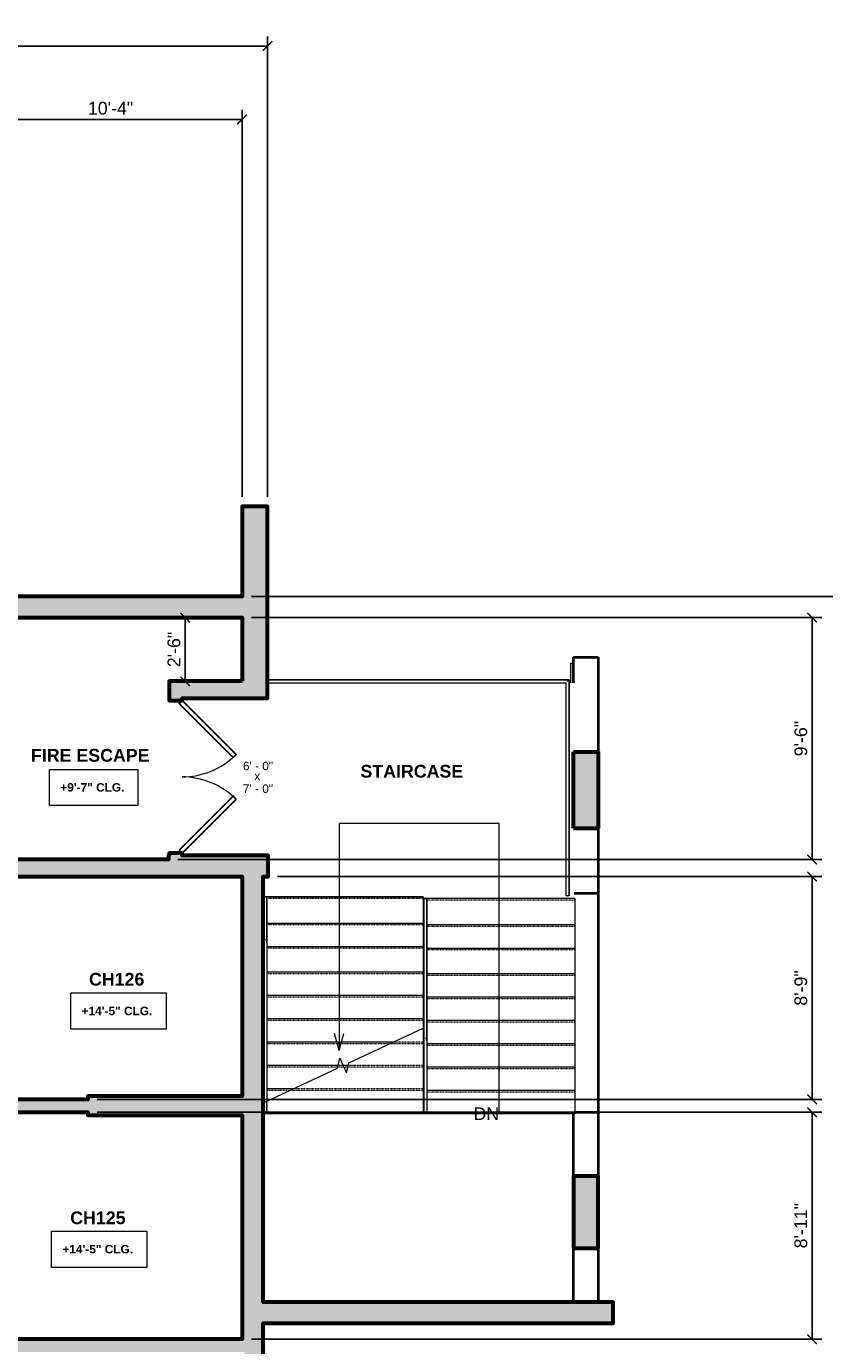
# Model space of a CAD drawing. Header units: inches. Extents: x -2078 to 109126, y -964 to 6385.
# Tile 147 of 256: x 23308 to 23684, y 4221 to 4842. Entities that reach past the tile are written whole.
import ezdxf

# ---------------------------------------------------------------- set-up
doc = ezdxf.new("R2010")
doc.units = ezdxf.units.IN
doc.header["$MEASUREMENT"] = 0
doc.linetypes.add('Overhead 1_16_', pattern=[0.101562, 0.0625, -0.039062])
for name, color, linetype, lineweight in [('A-ANNO', 2, 'Continuous', 5), ('A-ANNO-DIMS', 1, 'Continuous', 9), ('A-DOOR', 1, 'Continuous', 18), ('A-FLOR', 6, 'Continuous', 18), ('A-RAILING', 4, 'Continuous', 9), ('A-STRS', 4, 'Continuous', 9), ('A-STRS-MBND', 31, 'Overhead 1_16_', 9), ('A-WALL', 3, 'Continuous', 40), ('S-STRS-ANNO', 31, 'Continuous', 9), ('S-STRS-MBND', 31, 'Continuous', 9)]:
    doc.layers.add(name, color=color, linetype=linetype, lineweight=lineweight)
doc.layers.add('A-HATCH', color=9, linetype='Continuous')
doc.styles.add('Arial', font='arial.ttf')
doc.styles.add('Arial_1', font='arial.ttf', dxfattribs={"height": 0.0625})
doc.styles.add('Arial_2', font='arial.ttf', dxfattribs={"height": 3})
doc.styles.add('Arial_B', font='arialbd.ttf', dxfattribs={"height": 4.5})
doc.styles.add('Arial_B_1', font='arialbd.ttf', dxfattribs={"height": 3})
doc.styles.add('JC', font='arial.ttf', dxfattribs={"height": 0.125})
doc.dimstyles.new('JC-DIMS', dxfattribs={"dimtxt": 0.125, "dimasz": 0.09375, "dimexe": 0.09375, "dimexo": 0.09375, "dimgap": 0.046875, "dimtad": 1, "dimdec": 1, "dimzin": 0, "dimdsep": 46, "dimlunit": 4, "dimtxsty": 'JC', "dimblk": 'ARCHTICK', "dimcen": 0.09, "dimclrd": 1, "dimclre": 1, "dimclrt": 256, "dimadec": 0, "dimazin": 0, "dimtfac": 1, "dimtdec": 1, "dimtofl": 0, "dimtmove": 1, "dimatfit": 3, "dimfxl": 1, "dimtolj": 1, "dimtzin": 0, "dimarcsym": 0})

# ---------------------------------------------------------------- blocks, each defined once
blk = doc.blocks.new('JC_DOUBLE DOOR - DOUBLE DOOR-1558491-2nd Floor Plan')
at = {"layer": 'A-DOOR', "lineweight": 30}
for p, q in [((-36, 3), (-10.54, 28.46)), ((-9.13, 27.04), (-34.59, 1.59)), ((-10.54, 28.46), (-9.13, 27.04)), ((10.54, 28.46), (9.13, 27.04)), ((9.13, 27.04), (34.59, 1.59)), ((36, 3), (10.54, 28.46)), ((-34.59, 1.59), (-36, 3)), ((34.59, 1.59), (36, 3))]:
    blk.add_line(p, q, dxfattribs=at)
at = {"layer": 'A-DOOR', "lineweight": 9}
for centre, start, end in [((-36, 3), 0, 45), ((36, 3), 135, 180)]:
    blk.add_arc(centre, 36, start, end, dxfattribs=at)
blk = doc.blocks.new('Top Rail Type - Top Rail_Internal_-1588787-2nd Floor Plan')
at = {"layer": 'A-RAILING'}
blk.add_line((1169.23, 435.48), (1169.23, 426.36), dxfattribs=at)
at = {"layer": 'A-RAILING', "flags": 128}
blk.add_lwpolyline([(1169.9, 435.48), (1169.98, 435.48), (1170.06, 435.48)], dxfattribs=at)
blk = doc.blocks.new('Top Rail Type - Top Rail_Internal_-V4-2nd Floor Plan')
at = {"layer": 'A-RAILING'}
for p, q in [((1170.67, 435.48), (1169.23, 435.48)), ((1169.23, 435.48), (1169.23, 426.36))]:
    blk.add_line(p, q, dxfattribs=at)
blk = doc.blocks.new('Top Rail Type - Top Rail_Internal_-1594874-2nd Floor Plan')
at = {"layer": 'A-RAILING'}
for p, q in [((1100.12, 324.8), (1100.12, 257.57)), ((1101.62, 257.57), (1101.62, 324.8)), ((1100.79, 258.96), (1100.94, 258.96))]:
    blk.add_line(p, q, dxfattribs=at)
at = {"layer": 'A-RAILING', "flags": 128}
blk.add_lwpolyline([(1100.79, 324.8), (1100.87, 324.8), (1100.94, 324.8)], dxfattribs=at)
blk = doc.blocks.new('Top Rail Type - Top Rail_Internal_-V9-2nd Floor Plan')
at = {"layer": 'A-RAILING'}
for p, q in [((1101.62, 324.8), (1100.12, 324.8)), ((1100.12, 324.8), (1100.12, 223.3)), ((1101.62, 324.8), (1101.62, 223.3)), ((1101.62, 223.3), (1100.12, 223.3))]:
    blk.add_line(p, q, dxfattribs=at)
blk = doc.blocks.new('Railing - Railing-1595111-2nd Floor Plan')
at = {"layer": 'A-RAILING', "linetype": 'Overhead 1_16_'}
for p, q in [((1024.98, 228.73), (1024.98, 224.07)), ((1024.98, 228.73), (1024.98, 224.07)), ((1024.98, 228.73), (1024.98, 224.07)), ((1024.98, 228.73), (1024.98, 224.07)), ((1024.98, 228.73), (1024.98, 224.07)), ((1025.98, 224.07), (1024.98, 224.07)), ((1025.98, 224.07), (1024.98, 224.07)), ((1025.98, 224.07), (1024.98, 224.07)), ((1025.98, 224.07), (1024.98, 224.07)), ((1025.98, 224.07), (1024.98, 224.07)), ((1025.98, 229.2), (1025.98, 224.07)), ((1025.98, 229.2), (1025.98, 224.07)), ((1025.98, 229.2), (1025.98, 224.07)), ((1025.98, 229.2), (1025.98, 224.07)), ((1025.98, 229.2), (1025.98, 224.07))]:
    blk.add_line(p, q, dxfattribs=at)
blk = doc.blocks.new('Top Rail Type - Top Rail_Internal_-1595116-2nd Floor Plan')
at = {"layer": 'A-RAILING'}
for p, q in [((1024.73, 325.57), (1024.73, 303.98)), ((1026.23, 303.98), (1026.23, 325.57)), ((1025.56, 305.37), (1025.41, 305.37))]:
    blk.add_line(p, q, dxfattribs=at)
at = {"layer": 'A-RAILING', "flags": 128}
blk.add_lwpolyline([(1025.41, 325.57), (1025.48, 325.57), (1025.56, 325.57)], dxfattribs=at)
blk = doc.blocks.new('Top Rail Type - Top Rail_Internal_-V10-2nd Floor Plan')
at = {"layer": 'A-RAILING'}
for p, q in [((1026.23, 325.57), (1024.73, 325.57)), ((1024.73, 325.57), (1024.73, 228.62)), ((1026.23, 325.57), (1026.23, 229.31)), ((1024.73, 228.62), (1026.23, 229.31))]:
    blk.add_line(p, q, dxfattribs=at)
at = {"layer": 'A-RAILING', "linetype": 'Overhead 1_16_'}
for p, q in [((1024.73, 228.62), (1024.73, 224.07)), ((1026.23, 224.07), (1024.73, 224.07)), ((1026.23, 229.31), (1026.23, 224.07))]:
    blk.add_line(p, q, dxfattribs=at)
blk = doc.blocks.new('Walls 1 - Walls 1-1664780-2nd Floor Plan')
at = {"layer": 'A-HATCH'}
h = blk.add_hatch(color=256, dxfattribs=at)
h.paths.add_polyline_path([(1182.37, 160.07), (1182.37, 194.11), (1170.67, 194.11), (1170.67, 160.07)])
h.paths.add_polyline_path([(1174.35, 357.91), (1182.37, 357.91), (1182.37, 393.91), (1170.67, 393.91), (1170.67, 357.91)])
at = {"layer": 'A-WALL'}
for p, q in [((1170.67, 426.36), (1170.67, 438.53)), ((1170.67, 438.53), (1182.37, 438.53)), ((1182.37, 438.53), (1182.37, 393.91)), ((1182.37, 357.91), (1182.37, 327.28)), ((1170.98, 327.28), (1182.37, 327.28)), ((1182.37, 327.28), (1182.37, 224.11)), ((1171.39, 224.11), (1182.37, 224.11)), ((1182.37, 224.11), (1182.37, 194.11)), ((1170.67, 194.11), (1170.67, 223.3)), ((1170.67, 134.84), (1170.67, 160.07)), ((1182.37, 160.07), (1182.37, 134.84)), ((1182.37, 134.84), (1170.67, 134.84))]:
    blk.add_line(p, q, dxfattribs=at)
at = {"layer": 'A-WALL', "lineweight": 60}
for p, q in [((1170.67, 357.91), (1170.67, 393.91)), ((1170.67, 393.91), (1182.37, 393.91)), ((1182.37, 393.91), (1182.37, 357.91)), ((1170.67, 357.91), (1182.37, 357.91)), ((1170.67, 194.11), (1170.67, 160.07)), ((1170.67, 194.11), (1182.37, 194.11)), ((1182.37, 160.07), (1182.37, 194.11)), ((1170.67, 160.07), (1182.37, 160.07))]:
    blk.add_line(p, q, dxfattribs=at)
blk = doc.blocks.new('Top Rail Type - Top Rail_Internal_-1666146-2nd Floor Plan')
at = {"layer": 'A-RAILING'}
for p, q in [((1168.66, 427.86), (1026.48, 427.86)), ((1026.48, 426.36), (1167.16, 426.36)), ((1167.16, 426.36), (1167.16, 326.11)), ((1168.66, 326.11), (1168.66, 427.86)), ((1167.82, 326.11), (1168, 326.11))]:
    blk.add_line(p, q, dxfattribs=at)
blk.add_open_spline([(1167.82, 427.02), (1167.83, 427.03), (1167.86, 427.06), (1167.91, 427.11), (1167.95, 427.16), (1167.98, 427.19), (1168, 427.2)], degree=3, knots=[0.46086968, 0.46086968, 0.46086968, 0.46086968, 0.47916667, 0.5, 0.52083333, 0.53913032, 0.53913032, 0.53913032, 0.53913032], dxfattribs=at)
blk = doc.blocks.new('Top Rail Type - Top Rail_Internal_-V21-2nd Floor Plan')
at = {"layer": 'A-RAILING'}
for p, q in [((1026.48, 427.86), (1168.66, 427.86)), ((1026.48, 426.36), (1167.16, 426.36)), ((1167.16, 426.36), (1167.16, 326.11)), ((1168.66, 427.86), (1168.66, 326.11)), ((1168.66, 326.11), (1167.16, 326.11))]:
    blk.add_line(p, q, dxfattribs=at)
blk = doc.blocks.new('_ArchTick')
at = {"color": 0, "linetype": 'ByBlock', "const_width": 0.15}
blk.add_lwpolyline([(-0.5, -0.5), (0.5, 0.5)], dxfattribs=at)
blk = doc.blocks.new('*D867')
at = {"layer": 'A-ANNO-DIMS', "color": 1, "lineweight": -2, "transparency": 16777216}
for p, q in [((23285.88, 4620.69), (23285.88, 4802.94)), ((23409.88, 4620.69), (23409.88, 4802.94)), ((23285.88, 4798.44), (23409.88, 4798.44))]:
    blk.add_line(p, q, dxfattribs=at)
at = {"layer": 'Defpoints', "color": 0, "transparency": 16777216}
for p in [(23409.88, 4798.44), (23285.88, 4616.19), (23409.88, 4616.19)]:
    blk.add_point(p, dxfattribs=at)
at = {"layer": 'A-ANNO-DIMS', "color": 1, "lineweight": -2, "transparency": 16777216, "xscale": 4.5, "yscale": 4.5, "zscale": 4.5, "rotation": 180}
blk.add_blockref('_ArchTick', (23285.88, 4798.44), dxfattribs=at)
at = {"layer": 'A-ANNO-DIMS', "color": 1, "lineweight": -2, "transparency": 16777216, "xscale": 4.5, "yscale": 4.5, "zscale": 4.5}
blk.add_blockref('_ArchTick', (23409.88, 4798.44), dxfattribs=at)
at = {"layer": 'A-ANNO-DIMS', "transparency": 16777216, "insert": (23347.88, 4803.75), "char_height": 6, "width": 0.4874, "attachment_point": 5, "style": 'JC'}
blk.add_mtext('\\A1;10\'-4"', dxfattribs=at)
blk = doc.blocks.new('*D879')
at = {"layer": 'A-ANNO-DIMS', "color": 1, "lineweight": -2, "transparency": 16777216}
for p, q in [((21455.88, 4620.24), (21455.88, 4837.58)), ((23421.88, 4620.69), (23421.88, 4837.58)), ((21455.88, 4833.08), (23421.88, 4833.08))]:
    blk.add_line(p, q, dxfattribs=at)
at = {"layer": 'Defpoints', "color": 0, "transparency": 16777216}
for p in [(23421.88, 4833.08), (21455.88, 4615.74), (23421.88, 4616.19)]:
    blk.add_point(p, dxfattribs=at)
at = {"layer": 'A-ANNO-DIMS', "color": 1, "lineweight": -2, "transparency": 16777216, "xscale": 4.5, "yscale": 4.5, "zscale": 4.5, "rotation": 180}
blk.add_blockref('_ArchTick', (21455.88, 4833.08), dxfattribs=at)
at = {"layer": 'A-ANNO-DIMS', "color": 1, "lineweight": -2, "transparency": 16777216, "xscale": 4.5, "yscale": 4.5, "zscale": 4.5}
blk.add_blockref('_ArchTick', (23421.88, 4833.08), dxfattribs=at)
at = {"layer": 'A-ANNO-DIMS', "transparency": 16777216, "insert": (22438.88, 4838.4), "char_height": 6, "width": 0.6604, "attachment_point": 5, "style": 'JC'}
blk.add_mtext('\\A1;163\'-10"', dxfattribs=at)
blk = doc.blocks.new('*D1017')
at = {"layer": 'A-ANNO-DIMS', "color": 1, "lineweight": -2, "transparency": 16777216}
for p, q in [((23414.38, 4563.74), (23683.09, 4563.74)), ((23678.59, 4449.74), (23678.59, 4563.74)), ((23379.66, 4449.74), (23683.09, 4449.74))]:
    blk.add_line(p, q, dxfattribs=at)
at = {"layer": 'Defpoints', "color": 0, "transparency": 16777216}
for p in [(23409.88, 4563.74), (23678.59, 4563.74), (23375.16, 4449.74)]:
    blk.add_point(p, dxfattribs=at)
at = {"layer": 'A-ANNO-DIMS', "color": 1, "lineweight": -2, "transparency": 16777216, "xscale": 4.5, "yscale": 4.5, "zscale": 4.5}
for p, rotation in [((23678.59, 4563.74), 90), ((23678.59, 4449.74), 270)]:
    blk.add_blockref('_ArchTick', p, dxfattribs=dict(at, rotation=rotation))
at = {"layer": 'A-ANNO-DIMS', "transparency": 16777216, "insert": (23673.28, 4506.74), "char_height": 6, "width": 0.4008, "attachment_point": 5, "rotation": 90, "style": 'JC'}
blk.add_mtext('\\A1;9\'-6"', dxfattribs=at)
blk = doc.blocks.new('*D1035')
at = {"layer": 'A-ANNO-DIMS', "color": 1, "lineweight": -2, "transparency": 16777216}
for p, q in [((23426.66, 4441.74), (23683.09, 4441.74)), ((23678.59, 4336.74), (23678.59, 4441.74)), ((23341.63, 4336.74), (23683.09, 4336.74))]:
    blk.add_line(p, q, dxfattribs=at)
at = {"layer": 'Defpoints', "color": 0, "transparency": 16777216}
for p in [(23422.16, 4441.74), (23678.59, 4441.74), (23337.13, 4336.74)]:
    blk.add_point(p, dxfattribs=at)
at = {"layer": 'A-ANNO-DIMS', "color": 1, "lineweight": -2, "transparency": 16777216, "xscale": 4.5, "yscale": 4.5, "zscale": 4.5}
for p, rotation in [((23678.59, 4441.74), 90), ((23678.59, 4336.74), 270)]:
    blk.add_blockref('_ArchTick', p, dxfattribs=dict(at, rotation=rotation))
at = {"layer": 'A-ANNO-DIMS', "transparency": 16777216, "insert": (23673.28, 4389.24), "char_height": 6, "width": 0.4008, "attachment_point": 5, "rotation": 90, "style": 'JC'}
blk.add_mtext('\\A1;8\'-9"', dxfattribs=at)
blk = doc.blocks.new('*D1037')
at = {"layer": 'A-ANNO-DIMS', "color": 1, "lineweight": -2, "transparency": 16777216}
for p, q in [((23341.63, 4330.74), (23683.09, 4330.74)), ((23678.59, 4223.74), (23678.59, 4330.74)), ((23414.38, 4223.74), (23683.09, 4223.74))]:
    blk.add_line(p, q, dxfattribs=at)
at = {"layer": 'Defpoints', "color": 0, "transparency": 16777216}
for p in [(23337.13, 4330.74), (23678.59, 4330.74), (23409.88, 4223.74)]:
    blk.add_point(p, dxfattribs=at)
at = {"layer": 'A-ANNO-DIMS', "color": 1, "lineweight": -2, "transparency": 16777216, "xscale": 4.5, "yscale": 4.5, "zscale": 4.5}
for p, rotation in [((23678.59, 4330.74), 90), ((23678.59, 4223.74), 270)]:
    blk.add_blockref('_ArchTick', p, dxfattribs=dict(at, rotation=rotation))
at = {"layer": 'A-ANNO-DIMS', "transparency": 16777216, "insert": (23673.28, 4277.24), "char_height": 6, "width": 0.4874, "attachment_point": 5, "rotation": 90, "style": 'JC'}
blk.add_mtext('\\A1;8\'-11"', dxfattribs=at)
blk = doc.blocks.new('*D1041')
at = {"layer": 'A-ANNO-DIMS', "color": 1, "lineweight": -2, "transparency": 16777216}
for p, q in [((23414.38, 4573.74), (23717.43, 4573.74)), ((23712.93, 4573.74), (23712.93, 3866.74)), ((23415.38, 3866.74), (23717.43, 3866.74))]:
    blk.add_line(p, q, dxfattribs=at)
at = {"layer": 'Defpoints', "color": 0, "transparency": 16777216}
for p in [(23409.88, 4573.74), (23410.88, 3866.74), (23712.93, 3866.74)]:
    blk.add_point(p, dxfattribs=at)
at = {"layer": 'A-ANNO-DIMS', "color": 1, "lineweight": -2, "transparency": 16777216, "xscale": 4.5, "yscale": 4.5, "zscale": 4.5}
for p, rotation in [((23712.93, 4573.74), 90), ((23712.93, 3866.74), 270)]:
    blk.add_blockref('_ArchTick', p, dxfattribs=dict(at, rotation=rotation))
at = {"layer": 'A-ANNO-DIMS', "transparency": 16777216, "insert": (23707.61, 4220.24), "char_height": 6, "width": 0.5739, "attachment_point": 5, "rotation": 90, "style": 'JC'}
blk.add_mtext('\\A1;58\'-11"', dxfattribs=at)
blk = doc.blocks.new('JC- existing door Tag_quad - JC- existing door Tag_quad-839775-2nd Floor Plan')
at = {"layer": 'A-ANNO', "insert": (-0.0234, 0.0378), "char_height": 0.0625, "width": 0.0505, "attachment_point": 1, "style": 'Arial_1', "bg_fill": 3, "box_fill_scale": 1.25, "bg_fill_color": 256, "bg_fill_true_color": 13158600, "bg_fill_transparency": 0}
blk.add_mtext('x', dxfattribs=at)
blk = doc.blocks.new('*D1033')
at = {"layer": 'A-ANNO-DIMS', "color": 1, "lineweight": -2, "transparency": 16777216}
for p, q in [((23384.26, 4563.74), (23378.61, 4563.74)), ((23383.11, 4563.74), (23383.11, 4533.74)), ((23384.26, 4533.74), (23378.61, 4533.74))]:
    blk.add_line(p, q, dxfattribs=at)
at = {"layer": 'Defpoints', "color": 0, "transparency": 16777216}
for p in [(23388.76, 4563.74), (23383.11, 4533.74), (23388.76, 4533.74)]:
    blk.add_point(p, dxfattribs=at)
at = {"layer": 'A-ANNO-DIMS', "color": 1, "lineweight": -2, "transparency": 16777216, "xscale": 4.5, "yscale": 4.5, "zscale": 4.5}
for p, rotation in [((23383.11, 4563.74), 90), ((23383.11, 4533.74), 270)]:
    blk.add_blockref('_ArchTick', p, dxfattribs=dict(at, rotation=rotation))
at = {"layer": 'A-ANNO-DIMS', "transparency": 16777216, "insert": (23377.79, 4548.74), "char_height": 6, "width": 0.4008, "attachment_point": 5, "rotation": 90, "style": 'JC'}
blk.add_mtext('\\A1;2\'-6"', dxfattribs=at)

msp = doc.modelspace()

# ---------------------------------------------------------------- hatches: boundary and pattern name
at = {"layer": 'A-HATCH'}
h = msp.add_hatch(color=256, dxfattribs=at)
h.dxf.hatch_style = 1
h.paths.add_polyline_path([(22085.881, 4616.348), (22072.881, 4616.348), (22072.881, 4545.348), (22085.881, 4545.348)])
h.paths.add_polyline_path([(22325.881, 4616.348), (22312.881, 4616.348), (22312.881, 4525.348), (22315.038, 4525.348), (22315.038, 4406.741), (22273.96, 4406.741), (22273.96, 4401.741), (22322.038, 4401.741), (22322.038, 4406.741), (22320.038, 4406.741), (22320.038, 4525.348), (22325.881, 4525.348)])
h.paths.add_polyline_path([(22565.881, 4616.348), (22552.881, 4616.348), (22552.881, 4525.693), (22560.881, 4525.693), (22560.881, 4406.741), (22547.46, 4406.741), (22547.46, 4401.741), (22570.881, 4401.741), (22570.881, 4406.741), (22565.881, 4406.741)])
h.paths.add_polyline_path([(22441.881, 4567.741), (22436.881, 4567.741), (22436.881, 4406.741), (22416.46, 4406.741), (22416.46, 4401.741), (22448.038, 4401.741), (22448.038, 4406.741), (22441.881, 4406.741)])
h.paths.add_polyline_path([(22686.881, 4567.741), (22681.881, 4567.741), (22681.881, 4406.741), (22667.881, 4406.741), (22667.881, 4401.741), (22686.881, 4401.741)])
h.paths.add_polyline_path([(22619.881, 4406.741), (22606.881, 4406.741), (22606.881, 4401.741), (22619.881, 4401.741)])
h.paths.add_polyline_path([(22804.881, 4616.193), (22792.881, 4616.193), (22792.881, 4526.741), (22804.881, 4526.741)])
h.paths.add_polyline_path([(23044.881, 4616.193), (23032.881, 4616.193), (23032.881, 4525.693), (23044.881, 4525.693)])
h.paths.add_polyline_path([(23285.875, 4616.193), (23272.875, 4616.193), (23272.875, 4524.741), (23278.875, 4524.741), (23278.875, 4525.693), (23284.875, 4525.693), (23284.875, 4532.241), (23285.875, 4532.241), (23285.875, 4563.741), (23409.875, 4563.741), (23409.875, 4533.741), (23375.591, 4533.741), (23375.591, 4524.717), (23381.591, 4524.717), (23381.591, 4525.741), (23421.875, 4525.741), (23421.875, 4616.193), (23409.875, 4616.193), (23409.875, 4573.741), (23285.875, 4573.741)])
h.paths.add_polyline_path([(23419.875, 4441.741), (23422.162, 4441.741), (23422.162, 4451.741), (23381.591, 4451.741), (23381.591, 4452.717), (23375.591, 4452.717), (23375.591, 4451.741), (23375.162, 4451.741), (23375.162, 4449.741), (23278.875, 4449.741), (23278.875, 4452.741), (23272.875, 4452.741), (23272.875, 4449.741), (23270.76, 4449.741), (23270.76, 4429.741), (23274.76, 4429.741), (23274.76, 4424.82), (23279.76, 4424.82), (23279.76, 4441.741), (23409.875, 4441.741), (23409.875, 4338.285), (23337.125, 4338.285), (23337.125, 4336.741), (23279.76, 4336.741), (23279.76, 4341.241), (23274.76, 4341.241), (23274.76, 4324.741), (23279.76, 4324.741), (23279.76, 4330.741), (23337.125, 4330.741), (23337.125, 4329.285), (23409.875, 4329.285), (23409.875, 4223.741), (23279.76, 4223.741), (23279.76, 4235.241), (23274.76, 4235.241), (23274.76, 4214.741), (23279.76, 4214.741), (23279.76, 4217.741), (23410.875, 4217.741), (23410.875, 4099.741), (23279.76, 4099.741), (23279.76, 4127.241), (23274.76, 4127.241), (23274.76, 4113.741), (23269.76, 4113.741), (23269.76, 4097.741), (23244.875, 4097.741), (23244.875, 4092.741), (23410.875, 4092.741), (23410.875, 3999.741), (23285.875, 3999.741), (23285.875, 4016.741), (23273.875, 4016.741), (23273.875, 3980.741), (23201.875, 3980.741), (23201.875, 3970.741), (23222.875, 3970.741), (23222.875, 3950.741), (23228.875, 3950.741), (23228.875, 3970.741), (23285.875, 3970.741), (23285.875, 3993.741), (23410.875, 3993.741), (23410.875, 3874.741), (23228.875, 3874.741), (23228.875, 3914.741), (23222.875, 3914.741), (23222.875, 3874.741), (23208.695, 3874.741), (23208.695, 3866.741), (23410.875, 3866.741), (23410.875, 3830.741), (23425.88, 3830.741), (23425.88, 3765.442), (23351.538, 3765.442), (23351.538, 3806.796), (23279.538, 3806.796), (23279.538, 3771.442), (23147.149, 3771.442), (23147.149, 3660.599), (23153.149, 3660.599), (23153.149, 3765.442), (23285.538, 3765.442), (23285.538, 3800.796), (23345.538, 3800.796), (23345.538, 3759.442), (23431.88, 3759.442), (23431.88, 3836.741), (23419.875, 3836.741), (23419.875, 4231.242), (23584.881, 4231.242), (23584.881, 4241.242), (23419.875, 4241.242), (23419.875, 4341.704)])
h.paths.add_polyline_path([(23279.76, 4288.741), (23274.76, 4288.741), (23274.76, 4283.241), (23279.76, 4283.241)], flags=17)
h.paths.add_polyline_path([(23279.76, 4388.82), (23274.76, 4388.82), (23274.76, 4377.241), (23279.76, 4377.241)], flags=17)
h.paths.add_polyline_path([(23196.875, 4097.741), (23187.37, 4097.741), (23182.992, 4092.335), (23187.655, 4088.559), (23191.042, 4092.741), (23196.875, 4092.741)], flags=17)
h.paths.add_polyline_path([(23164.999, 4060.582), (23160.337, 4064.358), (23157.875, 4061.318), (23157.875, 4049.741), (23163.875, 4049.741), (23163.875, 4059.193)], flags=17)
h.paths.add_polyline_path([(23163.875, 4013.741), (23157.875, 4013.741), (23157.875, 3980.741), (23155.875, 3980.741), (23155.875, 3970.741), (23165.875, 3970.741), (23165.875, 3980.741), (23163.875, 3980.741)], flags=17)
h.paths.add_polyline_path([(22152.381, 3976.741), (22150.881, 3976.741), (22150.881, 3980.741), (22085.881, 3980.741), (22085.881, 4017.381), (22072.881, 4017.381), (22072.881, 3980.741), (22067.881, 3980.741), (22067.881, 3970.741), (22152.381, 3970.741)])
h.paths.add_polyline_path([(22197.881, 4334.741), (22189.881, 4334.741), (22189.881, 4008.741), (22190.881, 4008.741), (22190.881, 3976.741), (22188.381, 3976.741), (22188.381, 3970.741), (22198.381, 3970.741), (22198.381, 3976.741), (22196.881, 3976.741), (22196.881, 4008.741), (22197.881, 4008.741)])

# ---------------------------------------------------------------- linework, layer by layer
at = {"layer": 'A-ANNO'}
for q in [(23453.492, 4367.804), (23457.779, 4367.804)]:
    msp.add_line((23455.635, 4359.804), q, dxfattribs=at)
at = {"layer": 'A-ANNO', "flags": 128}
for points in [[(23319.084, 4492.226), (23360.82, 4492.226), (23360.82, 4475.158), (23319.084, 4475.158)], [(23329.132, 4386.891), (23374.043, 4386.891), (23374.043, 4369.822), (23329.132, 4369.822)], [(23320.068, 4274.643), (23364.979, 4274.643), (23364.979, 4257.574), (23320.068, 4257.574)]]:
    msp.add_lwpolyline(points, close=True, dxfattribs=at)
at = {"layer": 'A-ANNO'}
msp.add_lwpolyline([(23531.018, 4329.93), (23531.018, 4466.69), (23455.635, 4466.69), (23455.635, 4363.704)], dxfattribs=at)
at = {"layer": 'A-FLOR'}
for p, q in [((23495.257, 4329.93), (23419.875, 4329.93)), ((23566.778, 4241.242), (23566.778, 4241.469))]:
    msp.add_line(p, q, dxfattribs=at)
at = {"layer": 'A-STRS'}
for p, q in [((23420.125, 4432.204), (23419.875, 4432.204)), ((23495.257, 4432.204), (23421.625, 4432.204)), ((23422.881, 4432.204), (23494.881, 4432.204)), ((23495.257, 4432.204), (23495.257, 4419.704)), ((23495.507, 4431.43), (23495.257, 4431.43)), ((23495.257, 4431.43), (23495.257, 4419.704)), ((23566.778, 4431.43), (23497.007, 4431.43)), ((23566.778, 4431.43), (23566.778, 4418.93)), ((23420.125, 4419.704), (23419.875, 4419.704)), ((23495.257, 4419.704), (23421.625, 4419.704)), ((23495.257, 4419.704), (23495.257, 4408.704)), ((23495.257, 4418.93), (23495.257, 4408.704)), ((23495.507, 4418.93), (23495.257, 4418.93)), ((23566.778, 4418.93), (23497.007, 4418.93)), ((23566.778, 4418.93), (23566.778, 4407.93)), ((23420.125, 4408.704), (23419.875, 4408.704)), ((23495.257, 4408.704), (23421.625, 4408.704)), ((23495.257, 4408.704), (23495.257, 4396.704)), ((23495.257, 4407.93), (23495.257, 4396.704)), ((23495.507, 4407.93), (23495.257, 4407.93)), ((23566.778, 4407.93), (23497.007, 4407.93)), ((23566.778, 4407.93), (23566.778, 4395.93)), ((23420.125, 4396.704), (23419.875, 4396.704)), ((23495.257, 4396.704), (23421.625, 4396.704)), ((23495.257, 4396.704), (23495.257, 4385.704)), ((23495.257, 4395.93), (23495.257, 4385.704)), ((23495.507, 4395.93), (23495.257, 4395.93)), ((23566.778, 4395.93), (23497.007, 4395.93)), ((23566.778, 4395.93), (23566.778, 4384.93)), ((23420.125, 4385.704), (23419.875, 4385.704)), ((23495.257, 4385.704), (23421.625, 4385.704)), ((23495.257, 4385.704), (23495.257, 4374.704)), ((23495.257, 4384.93), (23495.257, 4374.704)), ((23495.507, 4384.93), (23495.257, 4384.93)), ((23566.778, 4384.93), (23497.007, 4384.93)), ((23566.778, 4384.93), (23566.778, 4373.93)), ((23420.125, 4374.704), (23419.875, 4374.704)), ((23495.257, 4374.704), (23421.625, 4374.704)), ((23495.257, 4374.704), (23495.257, 4370.28)), ((23495.257, 4373.93), (23495.257, 4362.93)), ((23495.507, 4373.93), (23495.257, 4373.93)), ((23566.778, 4373.93), (23497.007, 4373.93)), ((23566.778, 4373.93), (23566.778, 4362.93)), ((23420.125, 4363.704), (23419.875, 4363.704)), ((23481.156, 4363.704), (23421.625, 4363.704)), ((23495.257, 4362.93), (23495.257, 4351.93)), ((23495.507, 4362.93), (23495.257, 4362.93)), ((23566.778, 4362.93), (23497.007, 4362.93)), ((23566.778, 4362.93), (23566.778, 4351.93)), ((23420.125, 4352.704), (23419.875, 4352.704)), ((23455.155, 4352.704), (23421.625, 4352.704)), ((23459.977, 4352.704), (23457.566, 4352.704)), ((23495.257, 4351.93), (23495.257, 4340.93)), ((23495.507, 4351.93), (23495.257, 4351.93)), ((23566.778, 4351.93), (23497.007, 4351.93)), ((23566.778, 4351.93), (23566.778, 4340.93)), ((23419.875, 4341.704), (23419.875, 4335.128)), ((23420.125, 4341.704), (23419.875, 4341.704)), ((23433.977, 4341.704), (23421.625, 4341.704)), ((23495.257, 4340.93), (23495.257, 4329.93)), ((23495.507, 4340.93), (23495.257, 4340.93)), ((23566.778, 4340.93), (23497.007, 4340.93)), ((23566.778, 4340.93), (23566.778, 4329.93)), ((23495.507, 4329.93), (23495.257, 4329.93)), ((23566.778, 4329.93), (23497.007, 4329.93))]:
    msp.add_line(p, q, dxfattribs=at)
at = {"layer": 'A-STRS', "linetype": 'Overhead 1_16_'}
for p, q in [((23420.125, 4431.454), (23419.875, 4431.454)), ((23495.257, 4431.454), (23421.625, 4431.454)), ((23495.507, 4430.68), (23495.257, 4430.68)), ((23566.778, 4430.68), (23497.007, 4430.68)), ((23420.125, 4418.954), (23419.875, 4418.954)), ((23495.257, 4418.954), (23421.625, 4418.954)), ((23495.507, 4418.18), (23495.257, 4418.18)), ((23566.778, 4418.18), (23497.007, 4418.18)), ((23420.125, 4407.954), (23419.875, 4407.954)), ((23495.257, 4407.954), (23421.625, 4407.954)), ((23495.507, 4407.18), (23495.257, 4407.18)), ((23566.778, 4407.18), (23497.007, 4407.18)), ((23420.125, 4395.954), (23419.875, 4395.954)), ((23495.257, 4395.954), (23421.625, 4395.954)), ((23495.507, 4395.18), (23495.257, 4395.18)), ((23566.778, 4395.18), (23497.007, 4395.18)), ((23420.125, 4384.954), (23419.875, 4384.954)), ((23495.257, 4384.954), (23421.625, 4384.954)), ((23495.507, 4384.18), (23495.257, 4384.18)), ((23566.778, 4384.18), (23497.007, 4384.18)), ((23420.125, 4373.954), (23419.875, 4373.954)), ((23495.257, 4373.954), (23421.625, 4373.954)), ((23495.507, 4373.18), (23495.257, 4373.18)), ((23566.778, 4373.18), (23497.007, 4373.18)), ((23420.125, 4362.954), (23419.875, 4362.954)), ((23479.547, 4362.954), (23421.625, 4362.954)), ((23495.507, 4362.18), (23495.257, 4362.18)), ((23566.778, 4362.18), (23497.007, 4362.18)), ((23420.125, 4351.954), (23419.875, 4351.954)), ((23454.973, 4351.954), (23421.625, 4351.954)), ((23459.795, 4351.954), (23457.916, 4351.954)), ((23495.507, 4351.18), (23495.257, 4351.18)), ((23566.778, 4351.18), (23497.007, 4351.18)), ((23420.125, 4340.954), (23419.875, 4340.954)), ((23432.368, 4340.954), (23421.625, 4340.954)), ((23495.507, 4340.18), (23495.257, 4340.18)), ((23566.778, 4340.18), (23497.007, 4340.18))]:
    msp.add_line(p, q, dxfattribs=at)
at = {"layer": 'A-STRS-MBND'}
for p, q in [((23495.257, 4370.28), (23495.257, 4330.704)), ((23495.257, 4363.704), (23481.156, 4363.704)), ((23495.257, 4362.954), (23479.547, 4362.954)), ((23457.916, 4351.954), (23454.973, 4351.954)), ((23457.566, 4352.704), (23455.155, 4352.704)), ((23495.257, 4351.954), (23459.795, 4351.954)), ((23495.257, 4352.704), (23459.977, 4352.704)), ((23495.257, 4340.954), (23432.368, 4340.954)), ((23495.257, 4341.704), (23433.977, 4341.704)), ((23419.875, 4335.128), (23419.875, 4330.704)), ((23495.257, 4330.704), (23419.875, 4330.704))]:
    msp.add_line(p, q, dxfattribs=at)
at = {"layer": 'A-WALL', "lineweight": 60}
msp.add_lwpolyline([(23409.875, 4533.741), (23375.591, 4533.741), (23375.591, 4524.717), (23381.591, 4524.717), (23381.591, 4525.741), (23421.875, 4525.741), (23421.875, 4616.193), (23409.875, 4616.193), (23409.875, 4573.741), (23285.875, 4573.741), (23285.875, 4616.193), (23272.875, 4616.193), (23272.875, 4524.741), (23278.875, 4524.741), (23278.875, 4525.693), (23284.875, 4525.693), (23284.875, 4532.241), (23285.875, 4532.241), (23285.875, 4563.741), (23409.875, 4563.741)], close=True, dxfattribs=at)
for points in [[(23419.875, 3836.741), (23419.875, 4231.242), (23584.881, 4231.242), (23584.881, 4241.242), (23419.875, 4241.242), (23419.875, 4341.704), (23419.875, 4441.741), (23422.162, 4441.741), (23422.162, 4451.741), (23381.591, 4451.741), (23381.591, 4452.717), (23375.591, 4452.717), (23375.591, 4451.741), (23375.162, 4451.741), (23375.162, 4449.741), (23278.875, 4449.741)], [(23279.76, 4441.741), (23409.875, 4441.741), (23409.875, 4338.285), (23337.125, 4338.285), (23337.125, 4336.741), (23279.76, 4336.741)], [(23279.76, 4330.741), (23337.125, 4330.741), (23337.125, 4329.285), (23409.875, 4329.285), (23409.875, 4223.741), (23279.76, 4223.741)]]:
    msp.add_lwpolyline(points, dxfattribs=at)
at = {"layer": 'S-STRS-ANNO'}
msp.add_line((23455.635, 4363.704), (23455.635, 4359.804), dxfattribs=at)
at = {"layer": 'S-STRS-MBND'}
for p, q in [((23460.285, 4353.972), (23495.257, 4370.28)), ((23421.625, 4335.944), (23454.847, 4351.436)), ((23454.847, 4351.436), (23455.981, 4356.103)), ((23455.981, 4356.103), (23459.151, 4349.305)), ((23459.151, 4349.305), (23460.285, 4353.972)), ((23419.875, 4335.128), (23420.125, 4335.245))]:
    msp.add_line(p, q, dxfattribs=at)

# ---------------------------------------------------------------- block references
at = {"layer": 'A-DOOR', "rotation": 270}
msp.add_blockref('JC_DOUBLE DOOR - DOUBLE DOOR-1558491-2nd Floor Plan', (23378.591, 4488.717), dxfattribs=at)
at = {"layer": 'A-RAILING'}
for name in ['Top Rail Type - Top Rail_Internal_-1588787-2nd Floor Plan', 'Top Rail Type - Top Rail_Internal_-V4-2nd Floor Plan', 'Top Rail Type - Top Rail_Internal_-1666146-2nd Floor Plan', 'Top Rail Type - Top Rail_Internal_-V21-2nd Floor Plan', 'Top Rail Type - Top Rail_Internal_-1595116-2nd Floor Plan', 'Top Rail Type - Top Rail_Internal_-V10-2nd Floor Plan', 'Top Rail Type - Top Rail_Internal_-1594874-2nd Floor Plan', 'Top Rail Type - Top Rail_Internal_-V9-2nd Floor Plan', 'Railing - Railing-1595111-2nd Floor Plan']:
    msp.add_blockref(name, (22395.391, 4106.63), dxfattribs=at)
at = {"layer": 'A-WALL'}
msp.add_blockref('Walls 1 - Walls 1-1664780-2nd Floor Plan', (22395.391, 4106.63), dxfattribs=at)

# ---------------------------------------------------------------- texts
at = {"layer": 'A-ANNO', "attachment_point": 1}
for s, insert, char_height, width, style in [('FIRE ESCAPE', (23310.38, 4501.868), 6, 68.074, 'Arial_B'), ('STAIRCASE', (23465.687, 4494.367), 6, 58.782, 'Arial_B'), ('+9\'-7" CLG.', (23324.204, 4485.773), 4, 37.976, 'Arial_B_1'), ('CH126', (23337.727, 4396.361), 6, 51.712, 'Arial_B'), ('+14\'-5" CLG.', (23334.252, 4380.437), 4, 41.814, 'Arial_B_1'), ('CH125', (23328.881, 4283.948), 6, 51.712, 'Arial_B'), ('+14\'-5" CLG.', (23325.188, 4268.189), 4, 41.814, 'Arial_B_1')]:
    msp.add_mtext(s, dxfattribs=dict(at, insert=insert, char_height=char_height, width=width, style=style))
at = {"layer": 'A-ANNO', "insert": (23518.963, 4333.01), "char_height": 6, "width": 14.46571, "attachment_point": 1, "line_spacing_factor": 0.941778, "style": 'Arial'}
msp.add_mtext('DN', dxfattribs=at)

# ---------------------------------------------------------------- dimensions: what is measured, and where the dimension line sits
at = {"layer": 'A-ANNO-DIMS'}
for base, p1, p2, picture, middle in [((23421.875, 4833.082), (21455.881, 4615.741), (23421.875, 4616.193), '*D879', (22438.878, 4838.398)), ((23409.875, 4798.436), (23285.875, 4616.193), (23409.875, 4616.193), '*D867', (23347.875, 4803.749))]:
    dim = msp.add_linear_dim(base=base, p1=p1, p2=p2, dimstyle='JC-DIMS', dxfattribs=at)
    dim.commit()
    dim.dimension.update_dxf_attribs({"geometry": picture, "text_midpoint": middle})
for base, p1, p2, picture, middle in [((23712.928, 3866.741), (23409.875, 4573.741), (23410.875, 3866.741), '*D1041', (23707.614, 4220.241)), ((23383.107, 4533.741), (23388.764, 4563.741), (23388.764, 4533.741), '*D1033', (23377.794, 4548.741)), ((23678.59, 4563.741), (23375.162, 4449.741), (23409.875, 4563.741), '*D1017', (23673.276, 4506.741)), ((23678.59, 4441.741), (23337.125, 4336.741), (23422.162, 4441.741), '*D1035', (23673.276, 4389.241)), ((23678.59, 4330.741), (23409.875, 4223.741), (23337.125, 4330.741), '*D1037', (23673.276, 4277.241))]:
    dim = msp.add_linear_dim(base=base, p1=p1, p2=p2, angle=90, dimstyle='JC-DIMS', dxfattribs=at)
    dim.commit()
    dim.dimension.update_dxf_attribs({"geometry": picture, "text_midpoint": middle})

# ---------------------------------------------------------------- next in the draw order: block references
at = {"layer": 'A-ANNO', "xscale": 64, "yscale": 64, "zscale": 64}
msp.add_blockref('JC- existing door Tag_quad - JC- existing door Tag_quad-839775-2nd Floor Plan', (23417.154, 4488.717), dxfattribs=at)

# ---------------------------------------------------------------- next in the draw order: texts
at = {"layer": 'A-ANNO', "char_height": 4, "width": 17.978, "attachment_point": 1, "style": 'Arial_2'}
for s, insert in [('6\' - 0"', (23410.268, 4495.855)), ('7\' - 0"', (23410.268, 4485.173))]:
    msp.add_mtext(s, dxfattribs=dict(at, insert=insert))

doc.saveas('drawing.dxf')
